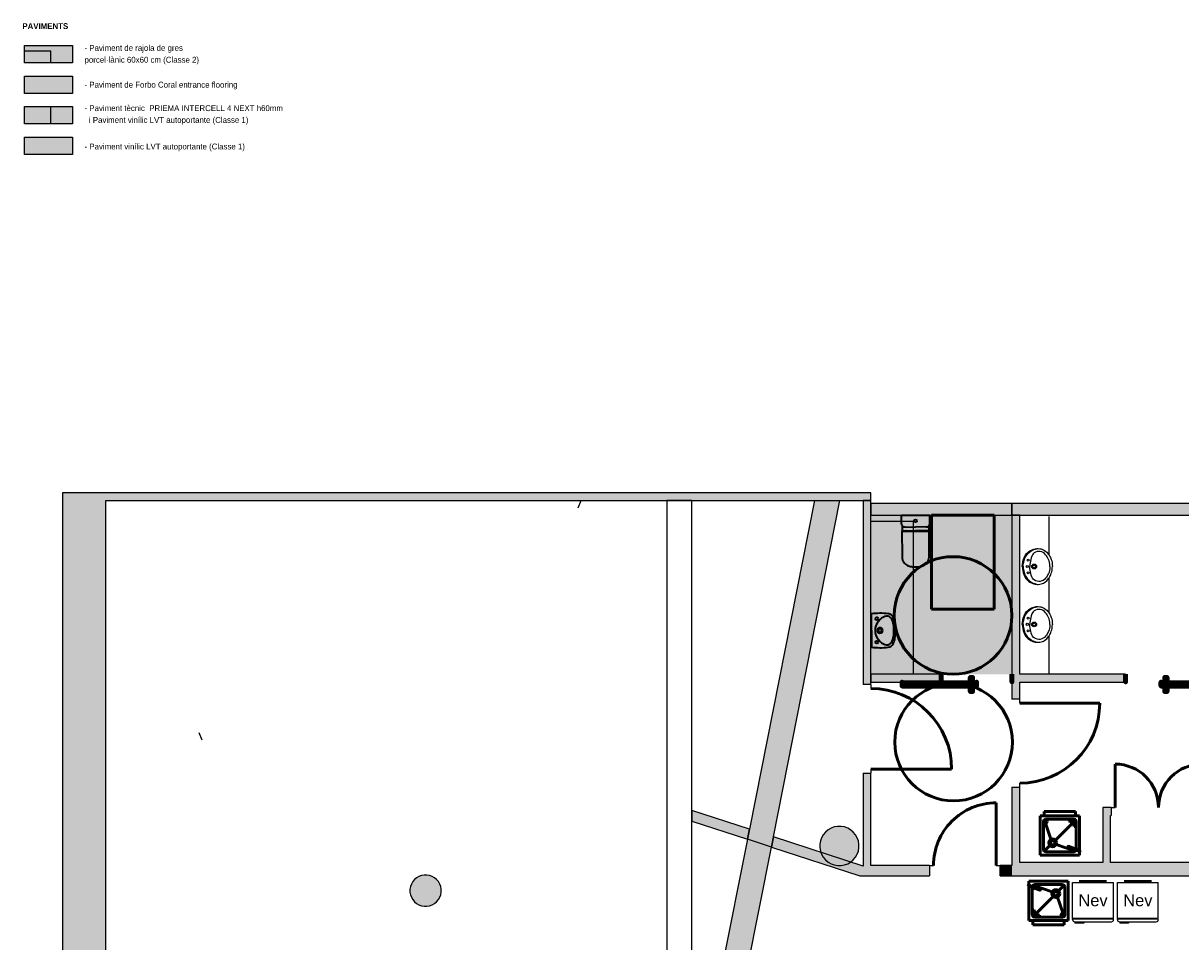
# Model space of a CAD drawing. Header units: metres. Extents: x -1 to 430, y -6 to 34.
# Tile 10 of 68: x 391 to 405, y 23 to 34. Entities that reach past the tile are written whole.
import ezdxf

# ---------------------------------------------------------------- set-up
doc = ezdxf.new("R2010")
doc.units = ezdxf.units.M
for name, pattern in [('CONTINUA', [0]), ('PUNKT', [6.35, 0, -6.35]), ('VERDECKT', [9.525, 6.35, -3.175])]:
    doc.linetypes.add(name, pattern=pattern)
for name, color, linetype, lineweight in [('3D PA MURS', 7, 'CONTINUA', 25), ('3D PA MURS NOUS', 7, 'CONTINUA', 25), ('3D PA PILARS', 7, 'CONTINUA', 25), ('LEGENDA MATERIAL PAVIMENT NOU', 7, 'CONTINUA', 25), ('PA  PAVIMENT', 7, 'CONTINUA', 25), ('PA ESCALES 2D', 7, 'CONTINUA', 25), ('PA MOBLES', 7, 'CONTINUA', 25)]:
    doc.layers.add(name, color=color, linetype=linetype, lineweight=lineweight)
doc.styles.add('ARIAL', font='arial.ttf')
doc.styles.add('Century Gothic', font='txt')
pattern_1 = [(0, (2, 2), (1, 1), [1, -1]), (90, (2, 2), (-1, 1), [1, -1])]

# ---------------------------------------------------------------- blocks, each defined once
blk = doc.blocks.new('_CLOSEDFILLED')
at = {"color": 0, "linetype": 'ByBlock', "lineweight": -2}
blk.add_solid([(-1, 0), (0, 0), (-1, 0)], dxfattribs=at)
blk = doc.blocks.new('OBJETO_COMPLEJO_1')
at = {"layer": '3D PA MURS NOUS', "lineweight": 35, "transparency": 33554687}
for p, q in [((401.847, 28.07), (401.847, 27.983)), ((402.212, 27.983), (402.211, 28.07)), ((401.857, 27.945), (401.857, 27.875)), ((402.202, 27.875), (402.202, 27.945)), ((401.854, 27.873), (401.857, 27.559)), ((402.202, 27.559), (402.204, 27.873)), ((402.018, 27.421), (402.029, 27.421)), ((402.029, 27.421), (402.04, 27.421))]:
    blk.add_line(p, q, dxfattribs=at)
blk.add_lwpolyline([(402.205, 28.076), (402.029, 28.076), (402.029, 28.076), (402.029, 28.076), (401.853, 28.076)], dxfattribs=at)
for centre, radius, start, end in [((401.853, 28.07), 0.006, 89.9956, 179.6868), ((402.205, 28.07), 0.006, 0.3132, 90.0044), ((401.908, 27.978), 0.0616, 175.0868, 212.7316), ((402.15, 27.978), 0.0616, 327.2684, 4.9132), ((401.856, 27.873), 0.00159, 101.7955, 180.4004), ((401.856, 27.876), 0.0014, 291.5043, 325.5038), ((401.855, 27.879), 0.00468, 272.139, 282.1043), ((402.203, 27.879), 0.00468, 257.8957, 267.861), ((402.203, 27.876), 0.0014, 214.4962, 248.4957), ((402.203, 27.873), 0.00159, 359.5996, 78.2045), ((402.009, 27.555), 0.152, 178.5373, 203.589), ((401.985, 27.547), 0.127, 204.9077, 234.8794), ((402.074, 27.547), 0.127, 305.1206, 335.0923), ((402.05, 27.555), 0.152, 336.411, 1.4627), ((401.979, 27.542), 0.119, 235.8185, 262.3668), ((402.011, 27.808), 0.387, 262.9661, 271.1498), ((402.048, 27.808), 0.387, 268.8502, 277.0339), ((402.08, 27.542), 0.119, 277.6332, 304.1815)]:
    blk.add_arc(centre, radius, start, end, dxfattribs=at)

msp = doc.modelspace()

# ---------------------------------------------------------------- hatches: boundary and pattern name
at = {"layer": '3D PA MURS', "linetype": 'CONTINUA', "lineweight": 18, "true_color": 0xa0a0a0, "transparency": 33554687}
for points in [[(391.15, 28.364), (391.15, 12.841), (391.7, 12.841), (391.7, 28.364)], [(400.758, 28.364), (391.7, 28.364), (391.7, 28.264), (400.739, 28.264)], [(401.459, 28.364), (400.758, 28.364), (400.739, 28.264), (401.459, 28.264)], [(400.191, 23.846), (401.065, 28.264), (400.739, 28.264), (399.884, 23.945)], [(401.459, 25.919), (401.459, 28.264), (401.359, 28.264), (401.359, 25.919)], [(405.776, 28.228), (403.257, 28.228), (403.257, 28.078), (405.676, 28.078), (405.676, 28.08), (405.776, 28.08)], [(403.357, 25.73), (403.357, 28.078), (403.257, 28.078), (403.257, 25.73)], [(403.357, 25.949), (404.707, 25.949), (404.707, 26.049), (403.357, 26.049)], [(401.459, 23.57), (401.459, 24.789), (401.359, 24.789), (401.359, 23.603)], [(403.357, 23.65), (403.357, 24.61), (403.257, 24.61), (403.257, 23.65)], [(399.177, 24.175), (399.884, 23.945), (399.91, 24.074), (399.177, 24.312)], [(404.416, 24.35), (404.416, 23.65), (404.516, 23.65), (404.516, 24.35)], [(404.523, 24.35), (404.516, 24.35), (404.516, 24.25), (404.523, 24.25)], [(399.829, 22.019), (400.191, 23.846), (399.884, 23.945), (399.515, 22.081)], [(400.191, 23.846), (401.317, 23.48), (401.698, 23.48), (401.459, 23.557), (401.459, 23.57), (400.216, 23.974)], [(403.257, 23.48), (406.035, 23.48), (406.035, 23.65), (403.257, 23.65)], [(401.698, 23.48), (402.207, 23.48), (402.207, 23.61), (401.459, 23.61), (401.459, 23.557)], [(403.107, 23.48), (403.257, 23.48), (403.257, 23.61), (403.107, 23.61)]]:
    msp.add_hatch(color=253, dxfattribs=at).paths.add_polyline_path(points)
at = {"layer": '3D PA MURS NOUS', "linetype": 'CONTINUA', "lineweight": 18, "transparency": 33554687}
for color, points in [(220, [(403.257, 28.228), (401.459, 28.228), (401.459, 28.078), (403.257, 28.078)]), (2, [(401.459, 25.949), (402.357, 25.949), (402.357, 26.049), (401.459, 26.049)])]:
    msp.add_hatch(color=color, dxfattribs=at).paths.add_polyline_path(points)
at = {"layer": '3D PA PILARS', "linetype": 'CONTINUA', "lineweight": 18, "transparency": 33554687}
for points in [[(401.079, 24.109), (401.035, 24.109), (400.992, 24.102), (400.951, 24.087), (400.913, 24.065), (400.88, 24.037), (400.852, 24.003), (400.83, 23.965), (400.815, 23.924), (400.807, 23.881), (400.807, 23.838), (400.815, 23.795), (400.83, 23.754), (400.852, 23.716), (400.88, 23.682), (400.913, 23.654), (400.951, 23.632), (400.992, 23.617), (401.035, 23.61), (401.079, 23.61), (401.122, 23.617), (401.163, 23.632), (401.201, 23.654), (401.234, 23.682), (401.262, 23.716), (401.284, 23.754), (401.299, 23.795), (401.307, 23.838), (401.307, 23.881), (401.299, 23.924), (401.284, 23.965), (401.262, 24.003), (401.234, 24.037), (401.201, 24.065), (401.163, 24.087), (401.122, 24.102)], [(395.797, 23.489), (395.762, 23.489), (395.727, 23.483), (395.695, 23.471), (395.664, 23.454), (395.638, 23.432), (395.615, 23.405), (395.598, 23.374), (395.586, 23.342), (395.58, 23.307), (395.58, 23.272), (395.586, 23.238), (395.598, 23.205), (395.615, 23.175), (395.638, 23.148), (395.664, 23.125), (395.695, 23.108), (395.727, 23.096), (395.762, 23.09), (395.797, 23.09), (395.831, 23.096), (395.864, 23.108), (395.894, 23.125), (395.921, 23.148), (395.944, 23.175), (395.961, 23.205), (395.973, 23.238), (395.979, 23.272), (395.979, 23.307), (395.973, 23.342), (395.961, 23.374), (395.944, 23.405), (395.921, 23.432), (395.894, 23.454), (395.864, 23.471), (395.831, 23.483)]]:
    msp.add_hatch(color=9, dxfattribs=at).paths.add_polyline_path(points)
at = {"layer": 'LEGENDA MATERIAL PAVIMENT NOU', "linetype": 'CONTINUA', "lineweight": 25, "transparency": 33554687}
h = msp.add_hatch(dxfattribs=at)
h.set_pattern_fill('TRAMA', style=0, pattern_type=2)
h.set_pattern_definition(pattern_1)
h.paths.add_polyline_path([(391.277, 33.846), (391.277, 34.067), (390.665, 34.067), (390.665, 33.846)], flags=0)
at = {"layer": 'LEGENDA MATERIAL PAVIMENT NOU', "linetype": 'CONTINUA', "lineweight": 25, "transparency": 33554559}
h = msp.add_hatch(color=7, dxfattribs=at)
h.set_gradient(color1=(255, 173, 141), color2=(255, 173, 141), one_color=1, name='INVSPHERICAL')
h.paths.add_polyline_path([(391.277, 33.846), (391.277, 34.067), (390.665, 34.067), (390.665, 33.846)], flags=0)
h = msp.add_hatch(color=7, dxfattribs=at)
h.set_gradient(color1=(155, 113, 67), color2=(155, 113, 67), one_color=1, name='INVSPHERICAL')
h.paths.add_polyline_path([(391.277, 33.457), (391.277, 33.678), (390.665, 33.678), (390.665, 33.457)], flags=0)
at = {"layer": 'LEGENDA MATERIAL PAVIMENT NOU', "linetype": 'CONTINUA', "lineweight": 25, "transparency": 33554687}
h = msp.add_hatch(dxfattribs=at)
h.set_pattern_fill('TRAMA', style=0, pattern_type=2)
h.set_pattern_definition(pattern_1)
h.paths.add_polyline_path([(391.277, 33.069), (391.277, 33.29), (390.665, 33.29), (390.665, 33.069)], flags=0)
at = {"layer": 'LEGENDA MATERIAL PAVIMENT NOU', "linetype": 'CONTINUA', "lineweight": 25, "transparency": 33554559}
h = msp.add_hatch(color=7, dxfattribs=at)
h.set_gradient(color1=(168, 209, 255), color2=(168, 209, 255), one_color=1, name='INVSPHERICAL')
h.paths.add_polyline_path([(391.277, 33.069), (391.277, 33.29), (390.665, 33.29), (390.665, 33.069)], flags=0)
h = msp.add_hatch(color=7, dxfattribs=at)
h.set_gradient(color1=(168, 209, 255), color2=(168, 209, 255), one_color=1, name='INVSPHERICAL')
h.paths.add_polyline_path([(391.277, 32.68), (391.277, 32.901), (390.665, 32.901), (390.665, 32.68)], flags=0)
at = {"layer": 'PA  PAVIMENT', "linetype": 'CONTINUA', "lineweight": 25, "transparency": 33554687}
h = msp.add_hatch(dxfattribs=at)
h.set_pattern_fill('TRAMA', scale=2, style=0, pattern_type=2)
h.set_pattern_definition([(0, (4, 4), (2, 2), [2, -2]), (90, (4, 4), (-2, 2), [2, -2])])
h.paths.add_polyline_path([(401.456, 28.078), (401.456, 26.051), (403.257, 26.051), (403.257, 28.078)], flags=0)
at = {"layer": 'PA  PAVIMENT', "linetype": 'CONTINUA', "lineweight": 25, "transparency": 33554559}
h = msp.add_hatch(color=7, dxfattribs=at)
h.set_gradient(color1=(255, 173, 141), color2=(255, 173, 141), one_color=1, name='INVSPHERICAL')
h.paths.add_polyline_path([(403.257, 26.049), (403.257, 28.078), (401.459, 28.078), (401.459, 26.049)], flags=0)

# ---------------------------------------------------------------- linework, layer by layer
at = {"layer": '3D PA MURS', "color": 7, "linetype": 'CONTINUA', "lineweight": 25, "transparency": 33554687}
for p, q in [((391.15, 28.364), (391.15, 12.841)), ((391.7, 28.364), (391.15, 28.364)), ((400.758, 28.364), (391.7, 28.364)), ((401.085, 28.364), (400.758, 28.364)), ((401.459, 28.364), (401.085, 28.364)), ((401.459, 28.264), (401.459, 28.364)), ((391.7, 13.241), (391.7, 28.264)), ((391.7, 28.264), (398.857, 28.264)), ((399.177, 28.264), (398.857, 28.264)), ((398.857, 28.264), (398.857, 18.754)), ((398.857, 28.264), (399.177, 28.264)), ((398.857, 28.264), (398.857, 18.754)), ((399.177, 24.312), (399.177, 28.264)), ((399.177, 28.264), (400.739, 28.264)), ((400.739, 28.264), (399.91, 24.074)), ((400.216, 23.974), (401.065, 28.264)), ((400.739, 28.264), (400.758, 28.264)), ((400.758, 28.264), (401.065, 28.264)), ((401.065, 28.264), (401.359, 28.264)), ((401.359, 28.264), (401.459, 28.264)), ((401.459, 28.264), (401.359, 28.264)), ((401.359, 28.264), (401.359, 25.919)), ((401.459, 25.919), (401.459, 28.264)), ((405.776, 28.228), (403.257, 28.228)), ((403.257, 28.228), (403.257, 28.078)), ((403.257, 28.078), (403.357, 28.078)), ((403.357, 28.078), (403.257, 28.078)), ((403.257, 28.078), (403.257, 25.73)), ((403.357, 28.078), (405.676, 28.078)), ((403.357, 26.049), (403.357, 28.078)), ((404.707, 26.049), (403.357, 26.049)), ((404.707, 25.949), (404.707, 26.049)), ((401.459, 25.919), (401.359, 25.919)), ((401.459, 25.919), (401.459, 25.869)), ((403.357, 25.949), (404.707, 25.949)), ((403.357, 25.73), (403.357, 25.949)), ((403.357, 25.73), (403.257, 25.73)), ((403.357, 25.68), (403.357, 25.73)), ((401.459, 24.839), (401.459, 24.789)), ((401.359, 24.789), (401.459, 24.789)), ((401.359, 24.789), (401.359, 23.603)), ((401.459, 23.61), (401.459, 24.789)), ((403.357, 24.61), (403.357, 24.66)), ((403.257, 24.61), (403.357, 24.61)), ((403.257, 24.61), (403.257, 23.65)), ((403.357, 23.65), (403.357, 24.61)), ((399.91, 24.074), (399.177, 24.312)), ((399.177, 24.312), (399.177, 24.175)), ((399.177, 24.175), (399.177, 24.312)), ((404.416, 24.35), (404.416, 23.65)), ((404.516, 24.35), (404.416, 24.35)), ((404.523, 24.35), (404.516, 24.35)), ((404.516, 23.65), (404.516, 24.25)), ((404.516, 24.25), (404.523, 24.25)), ((404.523, 24.35), (404.523, 24.25)), ((404.523, 24.35), (404.573, 24.35)), ((405.127, 24.35), (405.128, 24.35)), ((399.177, 24.175), (399.884, 23.945)), ((399.177, 20.371), (399.177, 24.175)), ((399.884, 23.945), (399.91, 24.074)), ((399.91, 24.074), (399.884, 23.945)), ((399.884, 23.945), (399.515, 22.081)), ((400.191, 23.846), (399.884, 23.945)), ((400.191, 23.846), (400.216, 23.974)), ((400.216, 23.974), (400.191, 23.846)), ((401.359, 23.603), (400.216, 23.974)), ((399.829, 22.019), (400.191, 23.846)), ((400.191, 23.846), (400.191, 23.846)), ((400.191, 23.846), (401.317, 23.48)), ((403.257, 23.65), (403.257, 23.61)), ((404.416, 23.65), (403.357, 23.65)), ((406.035, 23.65), (404.516, 23.65)), ((401.317, 23.48), (401.698, 23.48)), ((402.207, 23.61), (401.459, 23.61)), ((401.698, 23.48), (402.207, 23.48)), ((402.207, 23.61), (402.207, 23.48)), ((402.207, 23.61), (402.257, 23.61)), ((403.057, 23.61), (403.107, 23.61)), ((403.107, 23.48), (403.107, 23.61)), ((403.257, 23.61), (403.107, 23.61)), ((403.107, 23.48), (403.257, 23.48)), ((403.257, 23.48), (406.035, 23.48))]:
    msp.add_line(p, q, dxfattribs=at)
at = {"layer": '3D PA MURS', "color": 202, "linetype": 'CONTINUA', "lineweight": 50, "transparency": 33554687}
for p, q in [((403.357, 25.68), (404.377, 25.68)), ((401.459, 24.839), (402.489, 24.839)), ((404.573, 24.35), (404.573, 24.904)), ((403.057, 23.61), (403.057, 24.41))]:
    msp.add_line(p, q, dxfattribs=at)
for centre, radius, start, end in [((401.459, 24.839), 1.03, 0, 90), ((403.357, 25.68), 1.02, 270, 0), ((404.573, 24.35), 0.554, 0, 90), ((405.682, 24.35), 0.554, 90, 180)]:
    msp.add_arc(centre, radius, start, end, dxfattribs=at)
msp.add_ellipse((403.057, 23.61), major_axis=(0.8, 0), ratio=1, start_param=1.570796, end_param=3.141593, dxfattribs=at)
at = {"layer": '3D PA MURS NOUS', "color": 7, "linetype": 'CONTINUA', "lineweight": 25, "transparency": 33554687}
for p, q in [((403.257, 28.228), (401.459, 28.228)), ((401.459, 28.228), (401.459, 28.078)), ((403.257, 28.078), (403.257, 28.228)), ((401.459, 28.078), (403.257, 28.078)), ((402.357, 26.049), (401.459, 26.049)), ((401.459, 26.049), (401.459, 25.949)), ((402.357, 26.049), (402.357, 25.949)), ((401.459, 25.949), (402.357, 25.949))]:
    msp.add_line(p, q, dxfattribs=at)
at = {"layer": '3D PA MURS NOUS', "lineweight": 35, "transparency": 33554687}
for p, q in [((401.896, 27.928), (402.029, 27.927)), ((402.162, 27.928), (402.029, 27.927)), ((401.854, 27.873), (401.855, 27.873)), ((401.855, 27.873), (402.204, 27.873)), ((401.858, 27.876), (401.858, 27.877)), ((401.859, 27.879), (401.906, 27.879)), ((401.907, 27.875), (401.907, 27.879)), ((401.907, 27.879), (401.931, 27.879)), ((401.907, 27.878), (401.907, 27.875)), ((401.907, 27.875), (401.907, 27.875)), ((401.931, 27.879), (401.931, 27.877)), ((401.933, 27.877), (402.029, 27.877)), ((402.126, 27.877), (402.029, 27.877)), ((402.151, 27.879), (402.127, 27.879)), ((402.127, 27.879), (402.127, 27.877)), ((402.151, 27.875), (402.151, 27.879)), ((402.152, 27.875), (402.151, 27.875)), ((402.152, 27.878), (402.152, 27.875)), ((402.2, 27.879), (402.153, 27.879)), ((402.201, 27.876), (402.201, 27.877)), ((402.204, 27.873), (402.204, 27.873))]:
    msp.add_line(p, q, dxfattribs=at)
at = {"layer": '3D PA MURS NOUS', "color": 2, "linetype": 'CONTINUA', "lineweight": 35, "transparency": 33554687}
for q in [(401.465, 26.821), (401.465, 26.395)]:
    msp.add_line((401.465, 26.608), q, dxfattribs=at)
at = {"layer": '3D PA MURS NOUS', "color": 240, "linetype": 'CONTINUA', "lineweight": 140, "transparency": 33554687}
for points in [[(402.357, 26.049), (402.357, 25.999), (402.357, 25.949), (402.357, 25.999), (402.357, 26.049)], [(402.757, 25.939), (402.727, 25.939), (402.727, 26.009), (402.757, 26.009), (402.757, 25.939)], [(403.257, 26.049), (403.257, 25.999), (403.257, 25.949), (403.257, 25.999), (403.257, 26.049)], [(404.707, 26.049), (404.707, 25.999), (404.707, 25.949), (404.707, 25.999), (404.707, 26.049)], [(405.207, 25.939), (405.237, 25.939), (405.237, 26.009), (405.207, 26.009), (405.207, 25.939)], [(402.807, 25.939), (401.857, 25.939), (401.857, 25.949), (401.857, 25.899), (402.807, 25.899), (402.807, 25.949), (402.807, 25.939)], [(402.757, 25.899), (402.727, 25.899), (402.727, 25.829), (402.757, 25.829), (402.757, 25.899)], [(405.157, 25.939), (406.107, 25.939), (406.107, 25.949), (406.107, 25.899), (405.157, 25.899), (405.157, 25.949), (405.157, 25.939)], [(405.207, 25.899), (405.237, 25.899), (405.237, 25.829), (405.207, 25.829), (405.207, 25.899)]]:
    msp.add_lwpolyline(points, close=True, dxfattribs=at)
at = {"layer": '3D PA MURS NOUS', "lineweight": 35, "transparency": 33554687}
msp.add_circle((402.029, 28.006), 0.0175, dxfattribs=at)
at = {"layer": '3D PA MURS NOUS', "color": 2, "linetype": 'CONTINUA', "lineweight": 35, "transparency": 33554687}
for centre in [(401.535, 26.758), (401.535, 26.458)]:
    msp.add_circle(centre, 0.0175, dxfattribs=at)
at = {"layer": '3D PA MURS NOUS', "lineweight": 35, "transparency": 33554687}
for centre, radius, start, end in [((401.893, 27.975), 0.0475, 220.1892, 274.3832), ((402.166, 27.975), 0.0475, 265.6168, 319.8108), ((401.854, 27.877), 0.0036, 321.9501, 338.9558), ((401.86, 27.876), 0.00253, 110.2602, 159.8307), ((401.906, 27.878), 0.001, 0.2284, 89.998), ((401.933, 27.878), 0.00136, 211.3967, 275.8682), ((402.126, 27.878), 0.00136, 264.1318, 328.6033), ((402.153, 27.878), 0.001, 90.002, 179.7716), ((402.199, 27.876), 0.00253, 20.1693, 69.7398), ((402.205, 27.877), 0.0036, 201.0442, 218.0499)]:
    msp.add_arc(centre, radius, start, end, dxfattribs=at)
at = {"layer": '3D PA MURS NOUS', "color": 2, "linetype": 'CONTINUA', "lineweight": 35, "transparency": 33554687}
for centre, radius, start, end in [((401.579, 25.888), 0.939, 83.8154, 97.0001), ((401.727, 26.587), 0.22, 119.1529, 149.1161), ((401.664, 26.701), 0.09, 68.4643, 119.1529), ((401.672, 26.743), 0.08, 26.6204, 83.8154), ((401.677, 26.738), 0.05, 30.2248, 66.3753), ((401.53, 26.653), 0.22, 7.2949, 30.2248), ((401.52, 26.666), 0.25, 9.676, 26.6204), ((401.693, 26.608), 0.18, 149.1161, 180), ((401.693, 26.608), 0.18, 180, 210.8839), ((401.575, 26.608), 0.035, 0, 180), ((401.575, 26.608), 0.035, 180, 0), ((401.575, 26.608), 0.023, 0, 180), ((401.575, 26.608), 0.023, 180, 0), ((401.176, 26.608), 0.577, 0, 7.2949), ((401.176, 26.608), 0.577, 352.7051, 0), ((401.175, 26.608), 0.6, 360, 9.676), ((401.175, 26.608), 0.6, 350.324, 0), ((401.727, 26.628), 0.22, 210.8839, 240.8471), ((401.664, 26.515), 0.09, 240.8471, 291.5357), ((401.672, 26.473), 0.08, 276.1846, 333.3796), ((401.677, 26.477), 0.05, 293.6247, 329.7752), ((401.53, 26.562), 0.22, 329.7752, 352.7051), ((401.52, 26.549), 0.25, 333.3796, 350.324), ((401.579, 27.327), 0.939, 262.9999, 276.1846)]:
    msp.add_arc(centre, radius, start, end, dxfattribs=at)
at = {"layer": '3D PA PILARS', "color": 7, "linetype": 'CONTINUA', "lineweight": 25, "transparency": 33554687}
for p, q in [((400.951, 24.087), (400.913, 24.065)), ((400.992, 24.102), (400.951, 24.087)), ((401.035, 24.109), (400.992, 24.102)), ((401.079, 24.109), (401.035, 24.109)), ((401.122, 24.102), (401.079, 24.109)), ((401.163, 24.087), (401.122, 24.102)), ((401.201, 24.065), (401.163, 24.087)), ((400.815, 23.924), (400.807, 23.881)), ((400.83, 23.965), (400.815, 23.924)), ((400.852, 24.003), (400.83, 23.965)), ((400.88, 24.037), (400.852, 24.003)), ((400.913, 24.065), (400.88, 24.037)), ((401.234, 24.037), (401.201, 24.065)), ((401.262, 24.003), (401.234, 24.037)), ((401.284, 23.965), (401.262, 24.003)), ((401.299, 23.924), (401.284, 23.965)), ((401.307, 23.881), (401.299, 23.924)), ((400.807, 23.881), (400.807, 23.838)), ((400.807, 23.838), (400.815, 23.795)), ((400.815, 23.795), (400.83, 23.754)), ((401.284, 23.754), (401.299, 23.795)), ((401.299, 23.795), (401.307, 23.838)), ((401.307, 23.838), (401.307, 23.881)), ((400.83, 23.754), (400.852, 23.716)), ((400.852, 23.716), (400.88, 23.682)), ((400.88, 23.682), (400.913, 23.654)), ((400.913, 23.654), (400.951, 23.632)), ((400.951, 23.632), (400.992, 23.617)), ((401.122, 23.617), (401.163, 23.632)), ((401.163, 23.632), (401.201, 23.654)), ((401.201, 23.654), (401.234, 23.682)), ((401.234, 23.682), (401.262, 23.716)), ((401.262, 23.716), (401.284, 23.754)), ((395.727, 23.483), (395.695, 23.471)), ((395.762, 23.489), (395.727, 23.483)), ((395.797, 23.489), (395.762, 23.489)), ((395.831, 23.483), (395.797, 23.489)), ((395.864, 23.471), (395.831, 23.483)), ((400.992, 23.617), (401.035, 23.61)), ((401.035, 23.61), (401.079, 23.61)), ((401.079, 23.61), (401.122, 23.617)), ((395.586, 23.342), (395.58, 23.307)), ((395.598, 23.374), (395.586, 23.342)), ((395.615, 23.405), (395.598, 23.374)), ((395.638, 23.432), (395.615, 23.405)), ((395.664, 23.454), (395.638, 23.432)), ((395.695, 23.471), (395.664, 23.454)), ((395.894, 23.454), (395.864, 23.471)), ((395.921, 23.432), (395.894, 23.454)), ((395.944, 23.405), (395.921, 23.432)), ((395.961, 23.374), (395.944, 23.405)), ((395.973, 23.342), (395.961, 23.374)), ((395.979, 23.307), (395.973, 23.342)), ((395.58, 23.307), (395.58, 23.272)), ((395.58, 23.272), (395.586, 23.238)), ((395.586, 23.238), (395.598, 23.205)), ((395.598, 23.205), (395.615, 23.175)), ((395.944, 23.175), (395.961, 23.205)), ((395.961, 23.205), (395.973, 23.238)), ((395.973, 23.238), (395.979, 23.272)), ((395.979, 23.272), (395.979, 23.307)), ((395.615, 23.175), (395.638, 23.148)), ((395.638, 23.148), (395.664, 23.125)), ((395.664, 23.125), (395.695, 23.108)), ((395.695, 23.108), (395.727, 23.096)), ((395.727, 23.096), (395.762, 23.09)), ((395.762, 23.09), (395.797, 23.09)), ((395.797, 23.09), (395.831, 23.096)), ((395.831, 23.096), (395.864, 23.108)), ((395.864, 23.108), (395.894, 23.125)), ((395.894, 23.125), (395.921, 23.148)), ((395.921, 23.148), (395.944, 23.175))]:
    msp.add_line(p, q, dxfattribs=at)
at = {"layer": 'LEGENDA MATERIAL PAVIMENT NOU', "color": 7, "linetype": 'CONTINUA', "lineweight": 25, "transparency": 33554687}
for p, q in [((390.665, 34.067), (391.277, 34.067)), ((390.665, 33.846), (390.665, 34.067)), ((391.277, 34.067), (391.277, 33.846)), ((391.277, 33.846), (390.665, 33.846)), ((390.665, 33.678), (391.277, 33.678)), ((390.665, 33.457), (390.665, 33.678)), ((391.277, 33.678), (391.277, 33.457)), ((391.277, 33.457), (390.665, 33.457)), ((390.665, 33.29), (391.277, 33.29)), ((390.665, 33.069), (390.665, 33.29)), ((391.277, 33.29), (391.277, 33.069)), ((391.277, 33.069), (390.665, 33.069)), ((390.665, 32.901), (391.277, 32.901)), ((390.665, 32.68), (390.665, 32.901)), ((391.277, 32.901), (391.277, 32.68)), ((391.277, 32.68), (390.665, 32.68))]:
    msp.add_line(p, q, dxfattribs=at)
at = {"layer": 'PA ESCALES 2D', "color": 7, "linetype": 'PUNKT', "lineweight": 25, "transparency": 33554687}
for p, q in [((397.758, 28.26), (391.697, 13.248)), ((397.758, 13.248), (391.697, 28.26))]:
    msp.add_line(p, q, dxfattribs=at)
at = {"layer": 'PA ESCALES 2D', "color": 7, "linetype": 'CONTINUA', "lineweight": 25, "transparency": 33554687}
for p, q in [((403.732, 27.569), (403.732, 28.06)), ((403.461, 27.604), (403.474, 27.615)), ((403.474, 27.615), (403.486, 27.623)), ((403.476, 27.601), (403.499, 27.618)), ((403.486, 27.623), (403.496, 27.629)), ((403.496, 27.629), (403.506, 27.634)), ((403.499, 27.618), (403.513, 27.627)), ((403.506, 27.634), (403.523, 27.641)), ((403.513, 27.627), (403.53, 27.636)), ((403.523, 27.641), (403.536, 27.645)), ((403.53, 27.636), (403.548, 27.643)), ((403.536, 27.645), (403.553, 27.649)), ((403.548, 27.643), (403.559, 27.646)), ((403.553, 27.649), (403.568, 27.651)), ((403.58, 27.614), (403.557, 27.605)), ((403.559, 27.646), (403.575, 27.65)), ((403.568, 27.651), (403.579, 27.652)), ((403.579, 27.652), (403.593, 27.652)), ((403.601, 27.616), (403.58, 27.614)), ((403.593, 27.652), (403.613, 27.65)), ((403.62, 27.615), (403.601, 27.616)), ((403.613, 27.65), (403.63, 27.647)), ((403.64, 27.609), (403.62, 27.615)), ((403.63, 27.647), (403.647, 27.641)), ((403.647, 27.641), (403.659, 27.636)), ((403.659, 27.636), (403.674, 27.628)), ((403.674, 27.628), (403.691, 27.616)), ((403.691, 27.616), (403.702, 27.606)), ((403.391, 27.452), (403.395, 27.478)), ((403.395, 27.478), (403.402, 27.508)), ((403.402, 27.508), (403.412, 27.535)), ((403.403, 27.445), (403.406, 27.466)), ((403.406, 27.466), (403.408, 27.48)), ((403.408, 27.48), (403.413, 27.5)), ((403.412, 27.535), (403.421, 27.555)), ((403.413, 27.5), (403.418, 27.515)), ((403.418, 27.515), (403.424, 27.531)), ((403.421, 27.555), (403.432, 27.572)), ((403.424, 27.531), (403.429, 27.541)), ((403.429, 27.541), (403.435, 27.551)), ((403.432, 27.572), (403.445, 27.588)), ((403.435, 27.551), (403.444, 27.565)), ((403.444, 27.565), (403.454, 27.578)), ((403.445, 27.588), (403.461, 27.604)), ((403.454, 27.578), (403.465, 27.59)), ((403.465, 27.59), (403.476, 27.601)), ((403.489, 27.469), (403.488, 27.45)), ((403.493, 27.493), (403.489, 27.469)), ((403.498, 27.513), (403.493, 27.493)), ((403.504, 27.535), (403.498, 27.513)), ((403.512, 27.557), (403.504, 27.535)), ((403.52, 27.572), (403.512, 27.557)), ((403.53, 27.585), (403.52, 27.572)), ((403.542, 27.596), (403.53, 27.585)), ((403.557, 27.605), (403.542, 27.596)), ((403.655, 27.601), (403.64, 27.609)), ((403.672, 27.589), (403.655, 27.601)), ((403.687, 27.574), (403.672, 27.589)), ((403.698, 27.56), (403.687, 27.574)), ((403.706, 27.547), (403.698, 27.56)), ((403.702, 27.606), (403.713, 27.594)), ((403.717, 27.528), (403.706, 27.547)), ((403.713, 27.594), (403.721, 27.583)), ((403.724, 27.514), (403.717, 27.528)), ((403.721, 27.583), (403.732, 27.568)), ((403.731, 27.495), (403.724, 27.514)), ((403.736, 27.476), (403.731, 27.495)), ((403.732, 27.568), (403.741, 27.553)), ((403.74, 27.454), (403.736, 27.476)), ((403.741, 27.553), (403.748, 27.538)), ((403.748, 27.538), (403.754, 27.526)), ((403.754, 27.526), (403.76, 27.511)), ((403.76, 27.511), (403.765, 27.495)), ((403.765, 27.495), (403.769, 27.476)), ((403.769, 27.476), (403.772, 27.458)), ((403.389, 27.424), (403.391, 27.452)), ((403.389, 27.424), (403.391, 27.397)), ((403.391, 27.397), (403.395, 27.37)), ((403.395, 27.37), (403.402, 27.341)), ((403.402, 27.424), (403.403, 27.445)), ((403.402, 27.424), (403.403, 27.403)), ((403.402, 27.341), (403.412, 27.314)), ((403.403, 27.403), (403.406, 27.383)), ((403.406, 27.383), (403.408, 27.369)), ((403.408, 27.369), (403.413, 27.348)), ((403.413, 27.348), (403.418, 27.334)), ((403.418, 27.334), (403.424, 27.317)), ((403.424, 27.317), (403.429, 27.307)), ((403.488, 27.45), (403.487, 27.424)), ((403.488, 27.398), (403.487, 27.424)), ((403.489, 27.379), (403.488, 27.398)), ((403.493, 27.356), (403.489, 27.379)), ((403.498, 27.336), (403.493, 27.356)), ((403.504, 27.314), (403.498, 27.336)), ((403.717, 27.32), (403.706, 27.301)), ((403.724, 27.335), (403.717, 27.32)), ((403.731, 27.353), (403.724, 27.335)), ((403.736, 27.372), (403.731, 27.353)), ((403.74, 27.394), (403.736, 27.372)), ((403.741, 27.442), (403.74, 27.454)), ((403.741, 27.407), (403.74, 27.394)), ((403.742, 27.424), (403.741, 27.442)), ((403.742, 27.424), (403.741, 27.407)), ((403.748, 27.31), (403.754, 27.322)), ((403.754, 27.322), (403.76, 27.338)), ((403.76, 27.338), (403.765, 27.354)), ((403.765, 27.354), (403.769, 27.373)), ((403.769, 27.373), (403.772, 27.39)), ((403.772, 27.458), (403.773, 27.443)), ((403.772, 27.39), (403.773, 27.405)), ((403.773, 27.443), (403.774, 27.424)), ((403.773, 27.405), (403.774, 27.424)), ((403.412, 27.314), (403.421, 27.294)), ((403.421, 27.294), (403.432, 27.276)), ((403.429, 27.307), (403.435, 27.298)), ((403.432, 27.276), (403.445, 27.261)), ((403.435, 27.298), (403.444, 27.284)), ((403.444, 27.284), (403.454, 27.27)), ((403.445, 27.261), (403.461, 27.245)), ((403.454, 27.27), (403.465, 27.258)), ((403.461, 27.245), (403.474, 27.234)), ((403.465, 27.258), (403.476, 27.247)), ((403.474, 27.234), (403.486, 27.226)), ((403.476, 27.247), (403.499, 27.23)), ((403.486, 27.226), (403.496, 27.22)), ((403.496, 27.22), (403.506, 27.215)), ((403.499, 27.23), (403.513, 27.221)), ((403.512, 27.291), (403.504, 27.314)), ((403.506, 27.215), (403.523, 27.207)), ((403.52, 27.276), (403.512, 27.291)), ((403.513, 27.221), (403.53, 27.213)), ((403.53, 27.263), (403.52, 27.276)), ((403.523, 27.207), (403.536, 27.203)), ((403.542, 27.253), (403.53, 27.263)), ((403.53, 27.213), (403.548, 27.205)), ((403.536, 27.203), (403.553, 27.199)), ((403.557, 27.243), (403.542, 27.253)), ((403.548, 27.205), (403.559, 27.202)), ((403.553, 27.199), (403.568, 27.197)), ((403.58, 27.235), (403.557, 27.243)), ((403.559, 27.202), (403.575, 27.198)), ((403.568, 27.197), (403.579, 27.196)), ((403.579, 27.196), (403.593, 27.196)), ((403.601, 27.232), (403.58, 27.235)), ((403.593, 27.196), (403.613, 27.198)), ((403.62, 27.234), (403.601, 27.232)), ((403.613, 27.198), (403.63, 27.202)), ((403.64, 27.239), (403.62, 27.234)), ((403.63, 27.202), (403.647, 27.207)), ((403.655, 27.247), (403.64, 27.239)), ((403.647, 27.207), (403.659, 27.213)), ((403.672, 27.259), (403.655, 27.247)), ((403.659, 27.213), (403.674, 27.221)), ((403.687, 27.275), (403.672, 27.259)), ((403.674, 27.221), (403.691, 27.233)), ((403.698, 27.288), (403.687, 27.275)), ((403.691, 27.233), (403.702, 27.242)), ((403.706, 27.301), (403.698, 27.288)), ((403.702, 27.242), (403.713, 27.254)), ((403.713, 27.254), (403.721, 27.265)), ((403.721, 27.265), (403.732, 27.28)), ((403.732, 27.28), (403.741, 27.295)), ((403.732, 26.829), (403.732, 27.28)), ((403.741, 27.295), (403.748, 27.31)), ((403.461, 26.864), (403.474, 26.875)), ((403.474, 26.875), (403.486, 26.883)), ((403.476, 26.862), (403.499, 26.879)), ((403.486, 26.883), (403.496, 26.889)), ((403.496, 26.889), (403.506, 26.895)), ((403.499, 26.879), (403.513, 26.888)), ((403.506, 26.895), (403.523, 26.902)), ((403.513, 26.888), (403.53, 26.897)), ((403.523, 26.902), (403.536, 26.906)), ((403.53, 26.897), (403.548, 26.904)), ((403.536, 26.906), (403.553, 26.91)), ((403.548, 26.904), (403.559, 26.907)), ((403.553, 26.91), (403.568, 26.912)), ((403.58, 26.874), (403.557, 26.866)), ((403.559, 26.907), (403.575, 26.911)), ((403.568, 26.912), (403.579, 26.913)), ((403.579, 26.913), (403.593, 26.913)), ((403.601, 26.877), (403.58, 26.874)), ((403.593, 26.913), (403.613, 26.911)), ((403.62, 26.876), (403.601, 26.877)), ((403.613, 26.911), (403.63, 26.908)), ((403.64, 26.87), (403.62, 26.876)), ((403.63, 26.908), (403.647, 26.902)), ((403.647, 26.902), (403.659, 26.897)), ((403.659, 26.897), (403.674, 26.888)), ((403.674, 26.888), (403.691, 26.876)), ((403.691, 26.876), (403.702, 26.867)), ((403.391, 26.713), (403.395, 26.739)), ((403.395, 26.739), (403.402, 26.769)), ((403.402, 26.769), (403.412, 26.795)), ((403.403, 26.706), (403.406, 26.727)), ((403.406, 26.727), (403.408, 26.74)), ((403.408, 26.74), (403.413, 26.761)), ((403.412, 26.795), (403.421, 26.816)), ((403.413, 26.761), (403.418, 26.775)), ((403.418, 26.775), (403.424, 26.792)), ((403.421, 26.816), (403.432, 26.833)), ((403.424, 26.792), (403.429, 26.802)), ((403.429, 26.802), (403.435, 26.811)), ((403.432, 26.833), (403.445, 26.849)), ((403.435, 26.811), (403.444, 26.826)), ((403.444, 26.826), (403.454, 26.839)), ((403.445, 26.849), (403.461, 26.864)), ((403.454, 26.839), (403.465, 26.851)), ((403.465, 26.851), (403.476, 26.862)), ((403.489, 26.73), (403.488, 26.711)), ((403.493, 26.753), (403.489, 26.73)), ((403.498, 26.773), (403.493, 26.753)), ((403.504, 26.796), (403.498, 26.773)), ((403.512, 26.818), (403.504, 26.796)), ((403.52, 26.833), (403.512, 26.818)), ((403.53, 26.846), (403.52, 26.833)), ((403.542, 26.857), (403.53, 26.846)), ((403.557, 26.866), (403.542, 26.857)), ((403.655, 26.862), (403.64, 26.87)), ((403.672, 26.85), (403.655, 26.862)), ((403.687, 26.834), (403.672, 26.85)), ((403.698, 26.821), (403.687, 26.834)), ((403.706, 26.808), (403.698, 26.821)), ((403.702, 26.867), (403.713, 26.855)), ((403.717, 26.789), (403.706, 26.808)), ((403.713, 26.855), (403.721, 26.844)), ((403.724, 26.775), (403.717, 26.789)), ((403.721, 26.844), (403.732, 26.829)), ((403.731, 26.756), (403.724, 26.775)), ((403.736, 26.737), (403.731, 26.756)), ((403.732, 26.829), (403.741, 26.814)), ((403.74, 26.715), (403.736, 26.737)), ((403.741, 26.814), (403.748, 26.799)), ((403.748, 26.799), (403.754, 26.787)), ((403.754, 26.787), (403.76, 26.772)), ((403.76, 26.772), (403.765, 26.756)), ((403.765, 26.756), (403.769, 26.737)), ((403.769, 26.737), (403.772, 26.719)), ((403.389, 26.685), (403.391, 26.713)), ((403.389, 26.685), (403.391, 26.658)), ((403.391, 26.658), (403.395, 26.631)), ((403.395, 26.631), (403.402, 26.601)), ((403.402, 26.685), (403.403, 26.706)), ((403.402, 26.685), (403.403, 26.664)), ((403.402, 26.601), (403.412, 26.575)), ((403.403, 26.664), (403.406, 26.644)), ((403.406, 26.644), (403.408, 26.63)), ((403.408, 26.63), (403.413, 26.609)), ((403.413, 26.609), (403.418, 26.595)), ((403.418, 26.595), (403.424, 26.578)), ((403.424, 26.578), (403.429, 26.568)), ((403.488, 26.711), (403.487, 26.685)), ((403.488, 26.659), (403.487, 26.685)), ((403.489, 26.64), (403.488, 26.659)), ((403.493, 26.617), (403.489, 26.64)), ((403.498, 26.597), (403.493, 26.617)), ((403.504, 26.575), (403.498, 26.597)), ((403.717, 26.581), (403.706, 26.562)), ((403.724, 26.596), (403.717, 26.581)), ((403.731, 26.614), (403.724, 26.596)), ((403.736, 26.633), (403.731, 26.614)), ((403.74, 26.655), (403.736, 26.633)), ((403.741, 26.702), (403.74, 26.715)), ((403.741, 26.668), (403.74, 26.655)), ((403.742, 26.685), (403.741, 26.702)), ((403.742, 26.685), (403.741, 26.668)), ((403.748, 26.571), (403.754, 26.583)), ((403.754, 26.583), (403.76, 26.599)), ((403.76, 26.599), (403.765, 26.615)), ((403.765, 26.615), (403.769, 26.634)), ((403.769, 26.634), (403.772, 26.651)), ((403.772, 26.719), (403.773, 26.704)), ((403.772, 26.651), (403.773, 26.666)), ((403.773, 26.704), (403.774, 26.685)), ((403.773, 26.666), (403.774, 26.685)), ((403.412, 26.575), (403.421, 26.554)), ((403.421, 26.554), (403.432, 26.537)), ((403.429, 26.568), (403.435, 26.559)), ((403.432, 26.537), (403.445, 26.521)), ((403.435, 26.559), (403.444, 26.545)), ((403.444, 26.545), (403.454, 26.531)), ((403.445, 26.521), (403.461, 26.506)), ((403.454, 26.531), (403.465, 26.519)), ((403.461, 26.506), (403.474, 26.495)), ((403.465, 26.519), (403.476, 26.508)), ((403.474, 26.495), (403.486, 26.487)), ((403.476, 26.508), (403.499, 26.491)), ((403.486, 26.487), (403.496, 26.481)), ((403.496, 26.481), (403.506, 26.475)), ((403.499, 26.491), (403.513, 26.482)), ((403.512, 26.552), (403.504, 26.575)), ((403.506, 26.475), (403.523, 26.468)), ((403.52, 26.537), (403.512, 26.552)), ((403.513, 26.482), (403.53, 26.474)), ((403.53, 26.524), (403.52, 26.537)), ((403.523, 26.468), (403.536, 26.464)), ((403.542, 26.513), (403.53, 26.524)), ((403.53, 26.474), (403.548, 26.466)), ((403.536, 26.464), (403.553, 26.46)), ((403.557, 26.504), (403.542, 26.513)), ((403.548, 26.466), (403.559, 26.463)), ((403.553, 26.46), (403.568, 26.458)), ((403.58, 26.496), (403.557, 26.504)), ((403.559, 26.463), (403.575, 26.459)), ((403.568, 26.458), (403.579, 26.457)), ((403.579, 26.457), (403.593, 26.457)), ((403.601, 26.493), (403.58, 26.496)), ((403.593, 26.457), (403.613, 26.459)), ((403.62, 26.494), (403.601, 26.493)), ((403.613, 26.459), (403.63, 26.462)), ((403.64, 26.5), (403.62, 26.494)), ((403.63, 26.462), (403.647, 26.468)), ((403.655, 26.508), (403.64, 26.5)), ((403.647, 26.468), (403.659, 26.473)), ((403.672, 26.52), (403.655, 26.508)), ((403.659, 26.473), (403.674, 26.482)), ((403.687, 26.536), (403.672, 26.52)), ((403.674, 26.482), (403.691, 26.494)), ((403.698, 26.549), (403.687, 26.536)), ((403.691, 26.494), (403.702, 26.503)), ((403.706, 26.562), (403.698, 26.549)), ((403.702, 26.503), (403.713, 26.515)), ((403.713, 26.515), (403.721, 26.526)), ((403.721, 26.526), (403.732, 26.541)), ((403.732, 26.541), (403.741, 26.556)), ((403.732, 26.05), (403.732, 26.541)), ((403.741, 26.556), (403.748, 26.571))]:
    msp.add_line(p, q, dxfattribs=at)
for centre, radius in [((403.465, 27.506), 0.0122), ((403.454, 27.424), 0.0143), ((403.465, 27.343), 0.0122), ((403.541, 27.424), 0.0305), ((403.541, 27.424), 0.0187), ((403.465, 26.766), 0.0122), ((403.454, 26.685), 0.0143), ((403.465, 26.604), 0.0122), ((403.541, 26.685), 0.0305), ((403.541, 26.685), 0.0187)]:
    msp.add_circle(centre, radius, dxfattribs=at)
at = {"layer": 'PA MOBLES', "lineweight": 50, "transparency": 33554687}
for p, q in [((403.619, 24.243), (404.119, 24.243)), ((403.619, 24.243), (403.619, 23.743)), ((403.669, 24.3), (404.069, 24.3)), ((403.669, 24.243), (403.669, 24.3)), ((404.069, 24.243), (404.069, 24.3)), ((404.119, 24.243), (404.119, 23.743)), ((403.662, 24.171), (403.662, 23.814)), ((403.756, 23.945), (403.685, 24.151)), ((403.691, 24.2), (404.048, 24.2)), ((403.812, 23.935), (404.02, 24.143)), ((403.986, 24.176), (403.986, 24.19)), ((404.067, 24.109), (404.052, 24.109)), ((404.077, 24.171), (404.077, 23.828)), ((403.671, 23.794), (403.741, 23.864)), ((403.691, 23.786), (404.048, 23.786)), ((404.068, 23.794), (403.822, 23.879)), ((404.05, 23.815), (403.976, 23.842)), ((404.055, 23.829), (403.981, 23.855)), ((404.043, 23.818), (404.041, 23.811)), ((404.081, 23.796), (404.041, 23.811)), ((404.051, 23.838), (404.048, 23.831)), ((404.091, 23.823), (404.051, 23.838)), ((404.065, 23.825), (404.06, 23.812)), ((404.124, 23.789), (404.06, 23.812)), ((404.129, 23.802), (404.065, 23.825)), ((404.084, 23.803), (404.081, 23.796)), ((404.091, 23.823), (404.088, 23.817)), ((404.129, 23.802), (404.124, 23.789)), ((403.619, 23.743), (404.119, 23.743)), ((403.466, 23.349), (403.471, 23.363)), ((403.466, 23.349), (403.529, 23.327)), ((403.471, 23.363), (403.534, 23.34)), ((403.975, 23.409), (403.475, 23.409)), ((403.475, 22.909), (403.475, 23.409)), ((403.504, 23.328), (403.506, 23.335)), ((403.511, 23.348), (403.513, 23.355)), ((403.513, 23.355), (403.554, 23.341)), ((403.526, 23.358), (403.773, 23.273)), ((403.529, 23.327), (403.534, 23.34)), ((403.545, 23.336), (403.619, 23.31)), ((403.904, 23.366), (403.547, 23.366)), ((403.551, 23.334), (403.554, 23.341)), ((403.924, 23.358), (403.853, 23.287)), ((403.932, 22.98), (403.932, 23.337)), ((403.975, 22.909), (403.975, 23.409)), ((403.504, 23.328), (403.544, 23.314)), ((403.518, 22.98), (403.518, 23.323)), ((403.54, 23.323), (403.614, 23.296)), ((403.544, 23.314), (403.546, 23.32)), ((403.783, 23.216), (403.574, 23.008)), ((403.839, 23.206), (403.91, 23)), ((403.528, 23.042), (403.542, 23.043)), ((403.975, 22.909), (403.475, 22.909)), ((403.525, 22.909), (403.525, 22.852)), ((403.904, 22.952), (403.547, 22.952)), ((403.609, 22.976), (403.609, 22.961)), ((403.925, 22.909), (403.925, 22.852)), ((403.925, 22.852), (403.525, 22.852))]:
    msp.add_line(p, q, dxfattribs=at)
at = {"layer": 'PA MOBLES', "color": 180, "transparency": 33554687}
for p, q in [((404.03, 22.937), (404.03, 23.394)), ((404.03, 23.394), (404.553, 23.394)), ((404.117, 23.417), (404.464, 23.417)), ((404.117, 23.409), (404.464, 23.409)), ((404.553, 22.937), (404.553, 23.394)), ((404.603, 22.937), (404.603, 23.394)), ((404.603, 23.394), (405.125, 23.394)), ((404.689, 23.417), (405.037, 23.417)), ((404.689, 23.409), (405.037, 23.409)), ((405.125, 22.937), (405.125, 23.394)), ((404.03, 22.937), (404.553, 22.937)), ((404.03, 22.928), (404.553, 22.928)), ((404.03, 22.921), (404.03, 22.928)), ((404.035, 22.928), (404.035, 22.937)), ((404.058, 22.893), (404.526, 22.893)), ((404.06, 22.893), (404.06, 22.874)), ((404.065, 22.893), (404.065, 22.879)), ((404.169, 22.893), (404.169, 22.879)), ((404.174, 22.893), (404.174, 22.874)), ((404.548, 22.928), (404.548, 22.937)), ((404.553, 22.921), (404.553, 22.928)), ((404.603, 22.937), (405.125, 22.937)), ((404.603, 22.928), (405.125, 22.928)), ((404.603, 22.921), (404.603, 22.928)), ((404.608, 22.928), (404.608, 22.937)), ((404.63, 22.893), (405.098, 22.893)), ((404.632, 22.893), (404.632, 22.874)), ((404.638, 22.893), (404.638, 22.879)), ((404.741, 22.893), (404.741, 22.879)), ((404.746, 22.893), (404.746, 22.874)), ((405.12, 22.928), (405.12, 22.937)), ((405.125, 22.921), (405.125, 22.928)), ((404.174, 22.874), (404.06, 22.874)), ((404.065, 22.879), (404.169, 22.879)), ((404.746, 22.874), (404.632, 22.874)), ((404.638, 22.879), (404.741, 22.879))]:
    msp.add_line(p, q, dxfattribs=at)
at = {"layer": 'PA MOBLES', "color": 202, "linetype": 'VERDECKT', "lineweight": 50, "transparency": 33554687}
msp.add_lwpolyline([(403.031, 26.878), (403.031, 28.078), (402.231, 28.078), (402.231, 26.878), (403.031, 26.878)], close=True, dxfattribs=at)
for centre in [(402.507, 26.799), (402.514, 25.184)]:
    msp.add_circle(centre, 0.75, dxfattribs=at)
at = {"layer": 'PA MOBLES', "lineweight": 50, "transparency": 33554687}
for centre, radius in [((403.687, 24.172), 0.0214), ((403.687, 24.172), 0.0143), ((404.026, 24.15), 0.00878), ((403.777, 23.9), 0.05), ((403.777, 23.9), 0.0286), ((403.818, 23.252), 0.05), ((403.818, 23.252), 0.0286), ((403.568, 23.002), 0.00878), ((403.907, 22.979), 0.0214), ((403.907, 22.979), 0.0143)]:
    msp.add_circle(centre, radius, dxfattribs=at)
for centre, radius, start, end in [((403.691, 24.171), 0.0286, 90, 180), ((403.984, 24.108), 0.0823, 1.0448, 88.9552), ((403.984, 24.108), 0.068, 1.0448, 88.9552), ((404.048, 24.171), 0.0286, 0, 90), ((403.691, 23.814), 0.0286, 180, 270), ((403.978, 23.848), 0.00714, 70.2599, 250.2599), ((404.048, 23.814), 0.0286, 270, 329.4207), ((404.052, 23.822), 0.00714, 250.2599, 70.2599), ((403.547, 23.337), 0.0286, 90, 149.4207), ((403.542, 23.33), 0.00714, 70.2599, 250.2599), ((403.904, 23.337), 0.0286, 0, 90), ((403.616, 23.303), 0.00714, 250.2599, 70.2599), ((403.61, 23.044), 0.0823, 181.0448, 268.9552), ((403.61, 23.044), 0.068, 181.0448, 268.9552), ((403.547, 22.98), 0.0286, 180, 270), ((403.904, 22.98), 0.0286, 270, 0)]:
    msp.add_arc(centre, radius, start, end, dxfattribs=at)
at = {"layer": 'PA MOBLES', "color": 180, "transparency": 33554687}
for centre, start, end in [((404.058, 22.921), 180, 270), ((404.526, 22.921), 270, 0), ((404.63, 22.921), 180, 270), ((405.098, 22.921), 270, 0)]:
    msp.add_arc(centre, 0.0274, start, end, dxfattribs=at)

# ---------------------------------------------------------------- block references
at = {"layer": '3D PA MURS NOUS', "lineweight": 35, "transparency": 33554687}
msp.add_blockref('OBJETO_COMPLEJO_1', (0, 0), dxfattribs=at)
at = {"layer": '3D PA PILARS', "color": 7, "linetype": 'CONTINUA', "lineweight": 25, "transparency": 33554687, "xscale": 0.0002666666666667, "yscale": 0.0002666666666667, "zscale": 0.0002666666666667}
for p in [(401.057, 23.859), (395.779, 23.29)]:
    msp.add_blockref('_CLOSEDFILLED', p, dxfattribs=at)

# ---------------------------------------------------------------- texts
at = {"layer": 'LEGENDA MATERIAL PAVIMENT NOU', "color": 7, "linetype": 'CONTINUA', "lineweight": 25, "transparency": 33554687, "char_height": 0.075, "style": 'Century Gothic'}
for s, insert, width, attachment_point in [('\\A1;{\\fCentury Gothic|i0|b1;\\H0.075000;\\W1.000000;\\C7;PAVIMENTS }\\P', (390.637, 34.277), 0.62625, 7), ('-\\~Paviment\\~de\\~Forbo\\~Coral\\~entrance\\~flooring', (391.43, 33.606), 2.2725, 1), ('-\\~Paviment\\~vinílic\\~LVT\\~autoportante\\~(Classe\\~1)', (391.43, 32.818), 2.30375, 1)]:
    msp.add_mtext(s, dxfattribs=dict(at, insert=insert, width=width, attachment_point=attachment_point))
at = {"layer": 'LEGENDA MATERIAL PAVIMENT NOU', "color": 7, "linetype": 'CONTINUA', "lineweight": 25, "transparency": 33554687, "char_height": 0.075, "attachment_point": 1, "line_spacing_factor": 1.204819, "style": 'Century Gothic'}
for s, insert, width in [('\\A1;{\\fCentury Gothic|i0|b0;\\H0.075000;\\W1.000000;\\C7;- Paviment de rajola de gres}\\P{\\fCentury Gothic|i0|b0;\\H0.075000;\\W1.000000;\\C7;porcel·lànic 60x60 cm (Classe 2)}\\P', (391.43, 34.075), 1.665), ('\\A1;{\\fCentury Gothic|i0|b0;\\H0.075000;\\W1.000000;\\C7;- Paviment tècnic  PRIEMA INTERCELL 4 NEXT h60mm}\\P{\\fCentury Gothic|i0|b0;\\H0.075000;\\W1.000000;\\C7;  i Paviment vinílic LVT autoportante (Classe 1)}\\P', (391.43, 33.307), 2.6575)]:
    msp.add_mtext(s, dxfattribs=dict(at, insert=insert, width=width))
at = {"layer": 'PA MOBLES', "lineweight": 50, "transparency": 33554687, "char_height": 0.15, "width": 0.45002, "attachment_point": 5, "style": 'ARIAL'}
for insert in [(404.292, 23.165), (404.864, 23.165)]:
    msp.add_mtext('\\W1.00;Nev', dxfattribs=dict(at, insert=insert))

doc.saveas('drawing.dxf')
